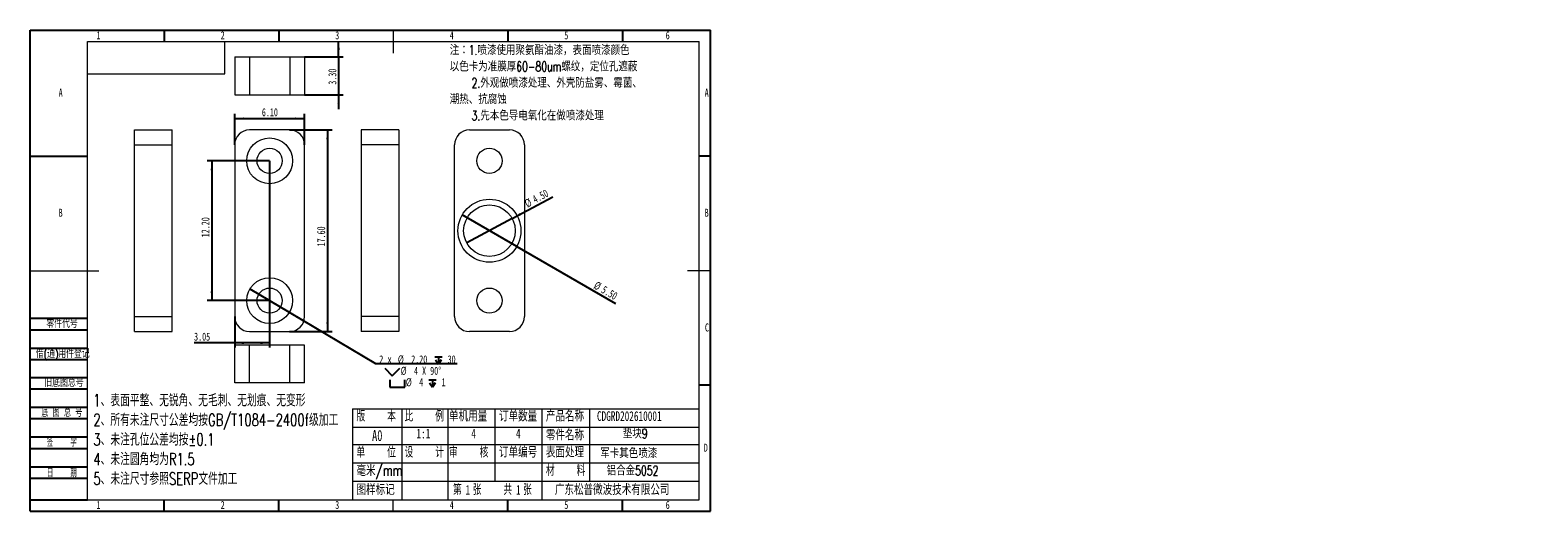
# Model space of a CAD drawing. Header units: millimetres. Extents: x 0 to 658, y -2 to 210.
import ezdxf

# ---------------------------------------------------------------- set-up
doc = ezdxf.new("R2010")
doc.units = ezdxf.units.MM
doc.layers.add('图框', color=7, linetype='Continuous')
doc.layers.add('粗实线层', color=7, linetype='Continuous', lineweight=15)
doc.styles.add('SLDTEXTSTYLE0', font='TXT', dxfattribs={"width": 0.7})
doc.styles.add('SLDTEXTSTYLE1', font='TXT', dxfattribs={"width": 0.7, "bigfont": 'bigfont'})
doc.styles.add('SLDTEXTSTYLE2', font='TXT', dxfattribs={"width": 0.614286, "bigfont": 'bigfont'})
doc.styles.add('SLDTEXTSTYLE3', font='TXT', dxfattribs={"width": 0.566667, "bigfont": 'bigfont'})
doc.styles.add('SLDTEXTSTYLE4', font='TXT', dxfattribs={"width": 0.633333})
doc.styles.add('SLDTEXTSTYLE5', font='TXT', dxfattribs={"width": 0.642857})
doc.dimstyles.new('SLDDIMSTYLE0', dxfattribs={"dimtxt": 3.5, "dimasz": 4.08, "dimexe": 0, "dimexo": 0.0625, "dimgap": 0.875, "dimtad": 2, "dimlfac": 0.2, "dimrnd": 1e-09, "dimzin": 4, "dimdsep": 46, "dimtxsty": 'SLDTEXTSTYLE0', "dimsah": 1, "dimcen": 0.09, "dimadec": 0, "dimazin": 1, "dimtfac": 1, "dimtofl": 0, "dimtmove": 0, "dimatfit": 3, "dimfxl": 0, "dimfrac": 2, "dimtolj": 1, "dimtzin": 12, "dimarcsym": 0})
doc.dimstyles.new('SLDDIMSTYLE1', dxfattribs={"dimtxt": 3.5, "dimasz": 4.08, "dimexe": 0, "dimexo": 0.0625, "dimgap": 0.875, "dimtad": 0, "dimtih": 1, "dimtoh": 1, "dimlfac": 0.2, "dimrnd": 1e-09, "dimzin": 4, "dimdsep": 46, "dimtxsty": 'SLDTEXTSTYLE0', "dimblk1": 'NONE', "dimsah": 1, "dimcen": 0, "dimadec": 0, "dimazin": 1, "dimtfac": 1, "dimtmove": 0, "dimatfit": 3, "dimldrblk": 'NONE', "dimfxl": 0, "dimfrac": 2, "dimtolj": 1, "dimtzin": 12, "dimarcsym": 0})
doc.dimstyles.new('SLDDIMSTYLE2', dxfattribs={"dimtxt": 3.5, "dimasz": 4.08, "dimexe": 0, "dimexo": 0.0625, "dimgap": 0.875, "dimtad": 2, "dimlfac": 0.2, "dimrnd": 1e-09, "dimzin": 12, "dimdsep": 46, "dimtxsty": 'SLDTEXTSTYLE0', "dimsah": 1, "dimcen": 0.09, "dimadec": 0, "dimazin": 3, "dimtfac": 1, "dimtofl": 0, "dimtmove": 0, "dimatfit": 3, "dimfxl": 0, "dimfrac": 2, "dimtolj": 1, "dimtzin": 12, "dimarcsym": 0})
doc.dimstyles.new('SLDDIMSTYLE3', dxfattribs={"dimtxt": 3.5, "dimasz": 4.08, "dimexe": 0, "dimexo": 0.0625, "dimgap": 0.875, "dimtad": 2, "dimlfac": 0.2, "dimrnd": 1e-09, "dimzin": 4, "dimdsep": 46, "dimtxsty": 'SLDTEXTSTYLE0', "dimsah": 1, "dimcen": 0.09, "dimadec": 0, "dimazin": 1, "dimtfac": 1, "dimtmove": 0, "dimatfit": 0, "dimfxl": 0, "dimfrac": 2, "dimtolj": 1, "dimtzin": 12, "dimarcsym": 0})
doc.dimstyles.new('SLDDIMSTYLE4', dxfattribs={"dimtxt": 3.5, "dimasz": 4.08, "dimexe": 0, "dimexo": 0.0625, "dimgap": 0.875, "dimtad": 2, "dimlfac": 0.2, "dimrnd": 1e-09, "dimzin": 4, "dimdsep": 46, "dimtxsty": 'SLDTEXTSTYLE0', "dimblk1": 'NONE', "dimsah": 1, "dimcen": 0, "dimadec": 0, "dimazin": 1, "dimtfac": 1, "dimtmove": 0, "dimatfit": 3, "dimldrblk": 'NONE', "dimfxl": 0, "dimfrac": 2, "dimtolj": 1, "dimtzin": 12, "dimarcsym": 0})

# ---------------------------------------------------------------- blocks, each defined once
blk = doc.blocks.new('SW_NOTE_0')
at = {"layer": '图框', "color": 0, "attachment_point": 1, "style": 'SLDTEXTSTYLE1'}
for s, insert, char_height in [('\\M+1928D\\M+181461.喷\\M+18EBD\\M+18E67\\M+19770\\M+1E3DA氨酯\\M+196FB\\M+18EBD\\M+18143\\M+1955C\\M+196CA喷\\M+18EBD颜\\M+19046', (0, 5.46), 4.23333), ('\\M+188C8\\M+19046卡为\\M+18F79\\M+1968C\\M+18CFA60-80um\\M+19786纹\\M+18143\\M+192E8\\M+188CA\\M+18D45\\M+18ED5\\M+195C1', (0, -1.69), 4.23333), ('2.\\M+18A4F观\\M+198F4喷\\M+18EBD处\\M+1979D\\M+18141\\M+18A4F壳\\M+19668盐雾\\M+18141霉\\M+18BDB\\M+18141', (9.53, -8.83), 4.2333), ('\\M+192AA热\\M+18141\\M+18D52\\M+19585蚀', (0, -15.98), 4.2333), ('3.\\M+190E6\\M+1967B\\M+19046导电氧\\M+189BB\\M+18DDD\\M+198F4喷\\M+18EBD处\\M+1979D', (9.53, -23.12), 4.2333)]:
    blk.add_mtext(s, dxfattribs=dict(at, insert=insert, char_height=char_height))
blk = doc.blocks.new('SW_NOTE_1')
at = {"layer": '图框', "color": 0, "attachment_point": 1, "style": 'SLDTEXTSTYLE1'}
for s, insert, char_height in [('1\\M+18141\\M+1955C\\M+196CA\\M+195BD\\M+190AE\\M+18141\\M+19DD9锐\\M+18A70\\M+18141\\M+19DD9\\M+196D1\\M+18E68\\M+18141\\M+19DD9划\\M+18DAD\\M+18141\\M+19DD9变\\M+18C60', (0, 6.82), 5.29167), ('2\\M+18141\\M+18F8A\\M+1974C\\M+196A2\\M+1928D\\M+18EDA\\M+190A1\\M+18CF6\\M+18DB7\\M+18BCF\\M+188C2GB/T1084-2400f级\\M+189C1\\M+18D48', (0, -1.73), 5.29167), ('3\\M+18141\\M+196A2\\M+1928D\\M+18D45\\M+188CA\\M+18CF6\\M+18DB7\\M+18BCF\\M+188C2\\M+1817D0.1', (0, -10.29), 5.2917), ('4\\M+18141\\M+196A2\\M+1928D圆\\M+18A70\\M+18BCF为R1.5', (0, -18.85), 5.2917), ('5\\M+18141\\M+196A2\\M+1928D\\M+18EDA\\M+190A1\\M+18E51\\M+18FC6SERP\\M+195B6\\M+18C8F\\M+189C1\\M+18D48', (0, -27.4), 5.2917)]:
    blk.add_mtext(s, dxfattribs=dict(at, insert=insert, char_height=char_height))
blk = doc.blocks.new('_D')
at = {"layer": '图框'}
for p, q in [((113.28, 166.45), (131.78, 166.45)), ((129.78, 166.45), (129.78, 78.45)), ((113.28, 78.45), (131.78, 78.45))]:
    blk.add_line(p, q, dxfattribs=at)
for points in [[(129.78, 166.45), (129.28, 162.37), (130.29, 162.37)], [(129.78, 78.45), (130.29, 82.53), (129.28, 82.53)]]:
    blk.add_solid(points, dxfattribs=at)
at = {"layer": '图框', "insert": (125.27, 115.6), "char_height": 3.5, "attachment_point": 1, "rotation": 90, "style": 'SLDTEXTSTYLE0'}
blk.add_mtext('17.60', dxfattribs=at)
blk = doc.blocks.new('_D_1')
at = {"layer": '图框'}
for p, q in [((89.28, 159.95), (89.28, 173.41)), ((89.28, 171.41), (119.78, 171.41)), ((119.78, 159.95), (119.78, 173.41))]:
    blk.add_line(p, q, dxfattribs=at)
for points in [[(89.28, 171.41), (93.36, 170.9), (93.36, 171.92)], [(119.78, 171.41), (115.7, 171.92), (115.7, 170.9)]]:
    blk.add_solid(points, dxfattribs=at)
at = {"layer": '图框', "insert": (101.16, 175.92), "char_height": 3.5, "attachment_point": 1, "style": 'SLDTEXTSTYLE0'}
blk.add_mtext('6.10', dxfattribs=at)
blk = doc.blocks.new('SW_SYMBOL_HOLE_DEPTH')
at = {"layer": '图框', "color": 0}
for p, q in [((0, 875), (800, 875)), ((100, 555), (400, 75)), ((400, 875), (400, 75)), ((700, 555), (400, 75))]:
    blk.add_line(p, q, dxfattribs=at)
blk = doc.blocks.new('SW_SYMBOL_HOLE_SINK')
at = {"layer": '图框', "color": 0}
for p, q in [((0, 875), (800, 75)), ((800, 75), (1600, 875))]:
    blk.add_line(p, q, dxfattribs=at)
blk = doc.blocks.new('SW_SYMBOL_HOLE_SPOT')
at = {"layer": '图框', "color": 0}
for p, q in [((0, 875), (0, 75)), ((0, 75), (1600, 75)), ((1600, 75), (1600, 875))]:
    blk.add_line(p, q, dxfattribs=at)
blk = doc.blocks.new('_D_2')
at = {"layer": '图框'}
for p, q in [((95.94, 97.06), (113.13, 86.84)), ((113.13, 86.84), (150.78, 64.47)), ((150.78, 64.47), (186.38, 64.47))]:
    blk.add_line(p, q, dxfattribs=at)
blk.add_solid([(113.13, 86.84), (116.38, 84.32), (116.9, 85.19)], dxfattribs=at)
at = {"layer": '图框', "xscale": 0.004072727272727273, "yscale": 0.004072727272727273, "zscale": 0.004072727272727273}
for name, p in [('SW_SYMBOL_HOLE_DEPTH', (176.6, 63.83)), ('SW_SYMBOL_HOLE_SINK', (154.81, 58.83)), ('SW_SYMBOL_HOLE_SPOT', (157.05, 53.83)), ('SW_SYMBOL_HOLE_DEPTH', (173.96, 53.83))]:
    blk.add_blockref(name, p, dxfattribs=at)
at = {"layer": '图框', "char_height": 3.5, "attachment_point": 1}
for s, insert, style in [('2 x', (152.37, 68.06), 'SLDTEXTSTYLE4'), ('%%c', (160.51, 68.06), 'SLDTEXTSTYLE0'), ('2.20', (166.35, 68.06), 'SLDTEXTSTYLE0'), ('30', (182.24, 68.06), 'SLDTEXTSTYLE0'), ('%%c', (161.74, 63.06), 'SLDTEXTSTYLE0'), ('4 X 90°', (167.57, 63.06), 'SLDTEXTSTYLE5'), ('%%c', (163.98, 58.06), 'SLDTEXTSTYLE0'), ('4', (169.81, 58.06), 'SLDTEXTSTYLE0'), ('1', (179.59, 58.06), 'SLDTEXTSTYLE0')]:
    blk.add_mtext(s, dxfattribs=dict(at, insert=insert, style=style))
blk = doc.blocks.new('_NONE')
blk = doc.blocks.new('_D_3')
at = {"layer": '图框'}
for p, q in [((104.53, 152.95), (77.28, 152.95)), ((79.28, 152.95), (79.28, 91.95)), ((104.53, 91.95), (77.28, 91.95))]:
    blk.add_line(p, q, dxfattribs=at)
for points in [[(79.28, 152.95), (78.78, 148.87), (79.79, 148.87)], [(79.28, 91.95), (79.79, 96.03), (78.78, 96.03)]]:
    blk.add_solid(points, dxfattribs=at)
at = {"layer": '图框', "insert": (74.77, 119.59), "char_height": 3.5, "attachment_point": 1, "rotation": 90, "style": 'SLDTEXTSTYLE0'}
blk.add_mtext('12.20', dxfattribs=at)
blk = doc.blocks.new('_D_4')
at = {"layer": '图框'}
for p, q in [((104.53, 152.95), (104.53, 71.46)), ((89.28, 84.95), (89.28, 71.46)), ((89.28, 73.46), (71.57, 73.46)), ((104.53, 73.46), (89.28, 73.46))]:
    blk.add_line(p, q, dxfattribs=at)
for points in [[(89.28, 73.46), (93.36, 72.95), (93.36, 73.96)], [(104.53, 73.46), (100.45, 73.96), (100.45, 72.95)]]:
    blk.add_solid(points, dxfattribs=at)
at = {"layer": '图框', "insert": (71.57, 77.97), "char_height": 3.5, "attachment_point": 1, "style": 'SLDTEXTSTYLE0'}
blk.add_mtext('3.05', dxfattribs=at)
blk = doc.blocks.new('_D_5')
at = {"layer": '图框'}
for p, q in [((134.65, 198.31), (134.65, 204.66)), ((119.78, 198.31), (136.65, 198.31)), ((134.65, 198.31), (134.65, 181.81)), ((119.78, 181.81), (136.65, 181.81)), ((134.65, 181.81), (134.65, 175.46))]:
    blk.add_line(p, q, dxfattribs=at)
for points in [[(134.65, 198.31), (135.16, 202.39), (134.14, 202.39)], [(134.65, 181.81), (134.14, 177.73), (135.16, 177.73)]]:
    blk.add_solid(points, dxfattribs=at)
at = {"layer": '图框', "insert": (130.14, 186.2), "char_height": 3.5, "attachment_point": 1, "rotation": 90, "style": 'SLDTEXTSTYLE0'}
blk.add_mtext('3.30', dxfattribs=at)
blk = doc.blocks.new('_D_6')
at = {"layer": '图框'}
for q in [(188.58, 129.32), (255.55, 90.65)]:
    blk.add_line((212.39, 115.57), q, dxfattribs=at)
blk.add_solid([(212.39, 115.57), (215.67, 113.09), (216.18, 113.97)], dxfattribs=at)
at = {"layer": '图框', "char_height": 3.5, "attachment_point": 1, "rotation": 330, "style": 'SLDTEXTSTYLE0'}
for s, insert in [('%%c', (247.4, 100.57)), ('5.50', (250.75, 98.63))]:
    blk.add_mtext(s, dxfattribs=dict(at, insert=insert))
blk = doc.blocks.new('_D_7')
at = {"layer": '图框'}
for q in [(228.13, 137.29), (190.57, 117.12)]:
    blk.add_line((210.4, 127.77), q, dxfattribs=at)
blk.add_solid([(210.4, 127.77), (214.23, 129.25), (213.75, 130.15)], dxfattribs=at)
at = {"layer": '图框', "char_height": 3.5, "attachment_point": 1, "rotation": 28.23769, "style": 'SLDTEXTSTYLE0'}
for s, insert in [('4.50', (218.82, 137.4)), ('%%c', (215.41, 135.57))]:
    blk.add_mtext(s, dxfattribs=dict(at, insert=insert))

msp = doc.modelspace()

# ---------------------------------------------------------------- linework, layer by layer
at = {"color": 7, "linetype": 'Continuous', "lineweight": 15}
for p, q in [((89.284, 198.311), (89.284, 181.811)), ((89.284, 198.311), (95.784, 198.311)), ((95.784, 198.311), (95.784, 181.811)), ((95.784, 198.311), (113.284, 198.311)), ((113.284, 198.311), (113.284, 181.811)), ((113.284, 198.311), (119.784, 198.311)), ((119.784, 198.311), (119.784, 181.811)), ((89.284, 181.811), (95.784, 181.811)), ((95.784, 181.811), (113.284, 181.811)), ((113.284, 181.811), (119.784, 181.811)), ((45.546, 166.448), (62.046, 166.448)), ((45.546, 159.948), (45.546, 166.448)), ((62.046, 159.948), (62.046, 166.448)), ((113.284, 166.448), (95.784, 166.448)), ((160.966, 166.448), (144.466, 166.448)), ((144.466, 166.448), (144.466, 159.948)), ((160.966, 166.448), (160.966, 159.948)), ((191.735, 166.448), (209.235, 166.448)), ((45.546, 159.948), (62.046, 159.948)), ((45.546, 84.948), (45.546, 159.948)), ((62.046, 84.948), (62.046, 159.948)), ((89.284, 159.948), (89.284, 84.948)), ((119.784, 84.948), (119.784, 159.948)), ((160.966, 159.948), (144.466, 159.948)), ((144.466, 159.948), (144.466, 84.948)), ((160.966, 159.948), (160.966, 84.948)), ((185.235, 84.948), (185.235, 159.948)), ((215.735, 159.948), (215.735, 84.948)), ((45.546, 84.948), (62.046, 84.948)), ((45.546, 78.447), (45.546, 84.948)), ((62.046, 78.447), (62.046, 84.948)), ((144.466, 84.948), (144.466, 78.447)), ((160.966, 84.948), (144.466, 84.948)), ((160.966, 84.948), (160.966, 78.447)), ((45.546, 78.447), (62.046, 78.447)), ((89.284, 56.015), (89.284, 72.515)), ((95.784, 72.515), (89.284, 72.515)), ((95.784, 78.447), (113.284, 78.447)), ((95.784, 56.015), (95.784, 72.515)), ((113.284, 72.515), (95.784, 72.515)), ((113.284, 56.015), (113.284, 72.515)), ((119.784, 72.515), (113.284, 72.515)), ((119.784, 56.015), (119.784, 72.515)), ((160.966, 78.447), (144.466, 78.447)), ((209.235, 78.447), (191.735, 78.447)), ((95.784, 56.015), (89.284, 56.015)), ((113.284, 56.015), (95.784, 56.015)), ((119.784, 56.015), (113.284, 56.015))]:
    msp.add_line(p, q, dxfattribs=at)
for centre, radius in [((104.534, 152.948), 10), ((104.534, 152.948), 5.5), ((200.485, 152.948), 5.5), ((200.485, 122.448), 13.75), ((200.485, 122.448), 11.25), ((104.534, 91.948), 10), ((104.534, 91.948), 5.5), ((200.485, 91.948), 5.5)]:
    msp.add_circle(centre, radius, dxfattribs=at)
for centre, start, end in [((95.784, 159.948), 90, 180), ((113.284, 159.948), 0, 90), ((191.735, 159.948), 90, 180), ((209.235, 159.948), 0, 90), ((95.784, 84.948), 180, 270), ((113.284, 84.948), 270, 0), ((191.735, 84.948), 180, 270), ((209.235, 84.948), 270, 0)]:
    msp.add_arc(centre, 6.5, start, end, dxfattribs=at)
at = {"layer": '图框'}
for p, q in [((0, 0), (0, 210)), ((0, 210), (297, 210)), ((58.5, 210), (58.5, 205)), ((108.5, 210), (108.5, 205)), ((208.5, 210), (208.5, 205)), ((258.5, 210), (258.5, 205)), ((297, 0), (297, 210)), ((0, 155), (25, 155)), ((297, 155), (292, 155)), ((0, 84.221), (25, 84.221)), ((0, 79.221), (25, 79.221)), ((0, 71.221), (25, 71.221)), ((0, 66.221), (25, 66.221)), ((0, 58.43), (25, 58.43)), ((0, 53.43), (25, 53.43)), ((297, 55), (292, 55)), ((0, 45.43), (25, 45.43)), ((0, 40.43), (25, 40.43)), ((0, 32.43), (25, 32.43)), ((0, 27.43), (25, 27.43)), ((0, 19.43), (25, 19.43)), ((0, 14.43), (25, 14.43)), ((0, 5), (25, 5)), ((0, 0), (297, 0)), ((58.5, 0), (58.5, 5)), ((108.5, 0), (108.5, 5)), ((208.5, 0), (208.5, 5)), ((258.5, 0), (258.5, 5))]:
    msp.add_line(p, q, dxfattribs=at)
at = {"layer": '图框', "linetype": 'Continuous', "lineweight": 15}
for p, q in [((25, 5), (25, 205)), ((25, 205), (292, 205)), ((292, 5), (292, 205))]:
    msp.add_line(p, q, dxfattribs=at)
at = {"layer": '图框', "lineweight": 15}
for p, q in [((158.5, 210), (158.5, 200)), ((0, 105), (30, 105)), ((297, 105), (287, 105)), ((140.685, 44.638), (140.685, 5)), ((140.685, 44.638), (292, 44.638)), ((162.213, 44.638), (162.213, 5)), ((182.317, 44.638), (182.317, 5)), ((202.787, 44.638), (202.787, 13.207)), ((223.371, 44.638), (223.371, 5)), ((244.183, 44.638), (244.183, 13.207)), ((140.685, 36.639), (292, 36.639)), ((140.685, 29.162), (292, 29.162)), ((140.685, 21.163), (292, 21.163)), ((140.685, 13.207), (292, 13.207)), ((25, 5), (292, 5)), ((158.5, 0), (158.5, 5))]:
    msp.add_line(p, q, dxfattribs=at)
at = {"layer": '粗实线层'}
for p, q in [((85, 191), (85, 205)), ((25, 191), (85, 191))]:
    msp.add_line(p, q, dxfattribs=at)

# ---------------------------------------------------------------- block references
at = {"layer": '图框'}
for name, p in [('SW_NOTE_0', (183.148, 197.949)), ('SW_NOTE_1', (27.572, 44.267))]:
    msp.add_blockref(name, p, dxfattribs=at)

# ---------------------------------------------------------------- texts
for s, insert, char_height, attachment_point, style in [('1', (29.794, 209.497), 3.5, 2, 'SLDTEXTSTYLE0'), ('2', (84.044, 209.497), 3.5, 2, 'SLDTEXTSTYLE0'), ('3', (134.044, 209.497), 3.5, 2, 'SLDTEXTSTYLE0'), ('4', (184.044, 209.497), 3.5, 2, 'SLDTEXTSTYLE0'), ('5', (234.044, 209.497), 3.5, 2, 'SLDTEXTSTYLE0'), ('6', (278.297, 209.497), 3.5, 2, 'SLDTEXTSTYLE0'), ('A', (13.32, 184.497), 3.5, 2, 'SLDTEXTSTYLE0'), ('A', (295.32, 184.497), 3.5, 2, 'SLDTEXTSTYLE0'), ('B', (13.32, 132.055), 3.5, 2, 'SLDTEXTSTYLE0'), ('B', (295.32, 132.055), 3.5, 2, 'SLDTEXTSTYLE0'), ('\\M+197EB\\M+18C8F\\M+191E3\\M+18D86', (7.084, 83.579), 3.5, 1, 'SLDTEXTSTYLE1'), ('C', (295.427, 81.997), 3.5, 2, 'SLDTEXTSTYLE0'), ('\\M+18ED8(\\M+192CA)\\M+19770\\M+18C8F\\M+1936F记', (2.496, 70.473), 3.5, 1, 'SLDTEXTSTYLE1'), ('\\M+18B8C\\M+192EA图总\\M+18D86', (6.194, 57.824), 3.5, 1, 'SLDTEXTSTYLE1'), ('\\M+192EA 图 总 \\M+18D86', (4.947, 44.766), 3.5, 1, 'SLDTEXTSTYLE2'), ('\\M+194C5    \\M+1967B', (142.458, 43.938), 4.7625, 1, 'SLDTEXTSTYLE3'), ('\\M+194E4    \\M+197E1', (163.441, 43.938), 4.7625, 1, 'SLDTEXTSTYLE3'), ('单\\M+18AF7\\M+19770\\M+197CA', (182.842, 43.938), 4.7625, 1, 'SLDTEXTSTYLE1'), ('订单\\M+19094\\M+197CA', (204.663, 43.938), 4.7625, 1, 'SLDTEXTSTYLE1'), ('产\\M+19569\\M+196BC\\M+18FCC', (225.118, 43.938), 4.7625, 1, 'SLDTEXTSTYLE1'), ('CDGRD202610001', (247.42, 43.671), 4.23333, 1, 'SLDTEXTSTYLE0'), ('A0', (149.239, 35.449), 4.7625, 1, 'SLDTEXTSTYLE0'), ('1:1', (168.616, 36.021), 4.2333, 1, 'SLDTEXTSTYLE0'), ('4', (192.56, 36.021), 4.233, 1, 'SLDTEXTSTYLE0'), ('4', (212.069, 36.021), 4.233, 1, 'SLDTEXTSTYLE0'), ('\\M+197EB\\M+18C8F\\M+196BC\\M+18FCC', (225.127, 35.687), 4.7625, 1, 'SLDTEXTSTYLE1'), ('垫块9', (258.709, 36.021), 4.2333, 1, 'SLDTEXTSTYLE1'), ('签    \\M+18E9A', (13.81, 31.764), 3.5, 2, 'SLDTEXTSTYLE3'), ('单    \\M+188CA', (142.467, 28.208), 4.7625, 1, 'SLDTEXTSTYLE3'), ('设    计', (163.441, 28.208), 4.7625, 1, 'SLDTEXTSTYLE3'), ('审    \\M+18A6A', (182.834, 28.208), 4.7625, 1, 'SLDTEXTSTYLE3'), ('订单编\\M+18D86', (204.654, 28.208), 4.7625, 1, 'SLDTEXTSTYLE1'), ('\\M+1955C\\M+196CA处\\M+1979D', (225.127, 28.208), 4.7625, 1, 'SLDTEXTSTYLE1'), ('军卡\\M+191B4\\M+19046喷\\M+18EBD', (248.831, 27.446), 4.23333, 1, 'SLDTEXTSTYLE1'), ('D', (294.93, 29.497), 3.5, 2, 'SLDTEXTSTYLE0'), ('\\M+19F7C\\M+195C4/mm', (142.467, 20.188), 4.7625, 1, 'SLDTEXTSTYLE1'), ('\\M+18DDE    \\M+197BF', (225.127, 20.22), 4.7625, 1, 'SLDTEXTSTYLE3'), ('铝\\M+18D87\\M+18BE05052', (251.653, 19.866), 4.23333, 1, 'SLDTEXTSTYLE1'), ('\\M+193FA    \\M+18AFA', (13.81, 18.413), 3.5, 2, 'SLDTEXTSTYLE3'), ('图样标记', (142.467, 11.865), 4.7625, 1, 'SLDTEXTSTYLE1'), ('\\M+191E6  张    \\M+18BA4  张', (184.597, 11.865), 4.7625, 1, 'SLDTEXTSTYLE3'), ('1', (190.05, 11.443), 4.233, 1, 'SLDTEXTSTYLE0'), ('1', (212.069, 11.443), 4.233, 1, 'SLDTEXTSTYLE0'), ('\\M+19BF6东\\M+18FBC\\M+19581\\M+194F7\\M+19467\\M+18B5A术\\M+1974C\\M+18CC0\\M+18CF6\\M+18E69', (229.063, 11.865), 4.7625, 1, 'SLDTEXTSTYLE1'), ('1', (29.794, 4.497), 3.5, 2, 'SLDTEXTSTYLE0'), ('2', (84.044, 4.497), 3.5, 2, 'SLDTEXTSTYLE0'), ('3', (134.044, 4.497), 3.5, 2, 'SLDTEXTSTYLE0'), ('4', (184.044, 4.497), 3.5, 2, 'SLDTEXTSTYLE0'), ('5', (234.044, 4.497), 3.5, 2, 'SLDTEXTSTYLE0'), ('6', (278.297, 4.497), 3.5, 2, 'SLDTEXTSTYLE0')]:
    msp.add_mtext(s, dxfattribs=dict(at, insert=insert, char_height=char_height, attachment_point=attachment_point, style=style))

# ---------------------------------------------------------------- dimensions: what is measured, and where the dimension line sits
for base, p1, p2, angle, dimstyle, picture, middle in [((134.65, 181.811), (119.784, 198.311), (119.784, 181.811), 90, 'SLDDIMSTYLE3', '_D_5', (134.65, 190.276)), ((119.784, 171.412), (89.284, 159.948), (119.784, 159.948), 0, 'SLDDIMSTYLE0', '_D_1', (105.233, 171.412)), ((129.784, 78.448), (113.284, 166.448), (113.284, 78.448), 90, 'SLDDIMSTYLE0', '_D', (129.784, 120.691)), ((79.284, 91.948), (104.534, 152.948), (104.534, 91.948), 90, 'SLDDIMSTYLE0', '_D_3', (79.284, 124.679))]:
    dim = msp.add_linear_dim(base=base, p1=p1, p2=p2, angle=angle, dimstyle=dimstyle, dxfattribs=at)
    dim.commit()
    dim.dimension.update_dxf_attribs({"geometry": picture, "text_midpoint": middle, "dimtype": 160})
dim = msp.add_linear_dim(base=(89.284, 73.457), p1=(104.534, 152.948), p2=(89.284, 84.948), dimstyle='SLDDIMSTYLE2', dxfattribs=at)
dim.commit()
dim.dimension.update_dxf_attribs({"geometry": '_D_4', "text_midpoint": (75.64, 73.457), "dimtype": 160})
for p1, p2, picture, middle in [((190.574, 117.125), (210.396, 127.77), '_D_7', (222.967, 134.521)), ((188.577, 129.323), (212.393, 115.573), '_D_6', (250.408, 93.625))]:
    dim = msp.add_diameter_dim_2p(p1=p1, p2=p2, dimstyle='SLDDIMSTYLE4', dxfattribs=at)
    dim.commit()
    dim.dimension.update_dxf_attribs({"geometry": picture, "text_midpoint": middle, "dimtype": 163})
dim = msp.add_diameter_dim_2p(p1=(95.936, 97.055), p2=(113.131, 86.84), text='2 x <> {\\fGDT;x} 30\\P{\\fGDT;w}%%c 4 X 90°\\P{\\fGDT;v}%%c 4 {\\fGDT;x} 1', dimstyle='SLDDIMSTYLE1', dxfattribs=at)
dim.commit()
dim.dimension.update_dxf_attribs({"geometry": '_D_2', "text_midpoint": (169.374, 61.046), "dimtype": 163})

doc.saveas('drawing.dxf')
